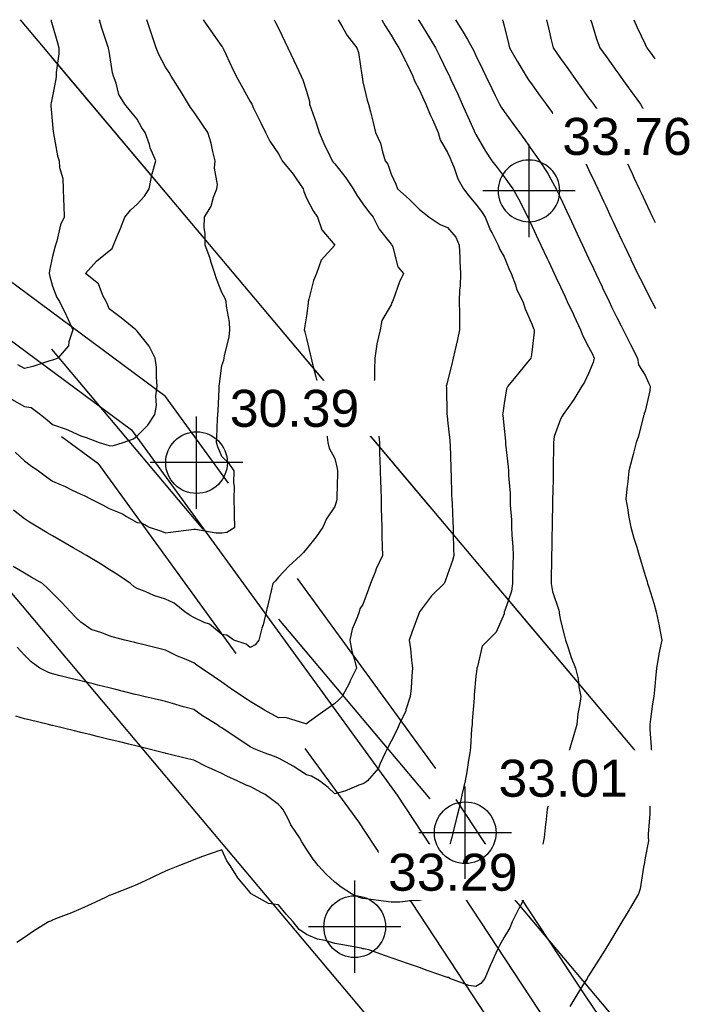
# Model space of a CAD drawing. Header units: feet. Extents: x 3864848 to 3865083, y 295718 to 295949.
# Tile 7 of 7: x 3865001 to 3865072, y 295844 to 295949. Entities that reach past the tile are written whole.
import ezdxf

# ---------------------------------------------------------------- set-up
doc = ezdxf.new("R2010")
doc.units = ezdxf.units.FT
doc.header["$LTSCALE"] = 100
doc.header["$MEASUREMENT"] = 0
doc.linetypes.add('HIDDEN', pattern=[0.375, 0.25, -0.125])
for name, color, linetype in [('C-TOPO-Primaire', 3, 'CONTINUOUS'), ('C-TOPO-Secondaire', 42, 'CONTINUOUS'), ('CL', 4, 'CONTINUOUS'), ('DASH', 3, 'HIDDEN'), ('RPROP', 1, 'CONTINUOUS')]:
    doc.layers.add(name, color=color, linetype=linetype)
doc.layers.add('G-ANNO-DIMS', color=1, linetype='CONTINUOUS', lineweight=30)
doc.styles.add('Arial', font='arial.ttf', dxfattribs={"height": 1200})

# ---------------------------------------------------------------- blocks, each defined once
blk = doc.blocks.new('Cotes d_élévation - Cote d_élévation - Cible remplie-175860-Plan Masse')
at = {"layer": 'G-ANNO-DIMS'}
for p, q in [((0, -3), (0, 3)), ((3, 0), (-3, 0))]:
    blk.add_line(p, q, dxfattribs=at)
blk.add_circle((0, 0), 2, dxfattribs=at)

msp = doc.modelspace()

# ---------------------------------------------------------------- linework, layer by layer
at = {"layer": 'C-TOPO-Primaire', "linetype": 'Continuous'}
for points, elevation in [([(3865000.89, 295903.05), (3865001.89, 295902.14), (3865002.51, 295901.68), (3865003.39, 295901.06), (3865004.25, 295900.42), (3865004.89, 295899.97), (3865006.21, 295899.38), (3865006.91, 295899.04), (3865007.89, 295898.58), (3865008.25, 295898.42), (3865008.98, 295898.06), (3865010.25, 295897.42), (3865010.89, 295897.04), (3865012.31, 295896.48), (3865012.74, 295896.21), (3865013.89, 295895.58), (3865014.34, 295895.51), (3865015.14, 295895.06), (3865016.47, 295894.64), (3865016.89, 295894.45), (3865017.42, 295894.53), (3865019.65, 295894.81), (3865019.89, 295894.85), (3865020.09, 295894.86), (3865022.28, 295894.45), (3865022.89, 295894.48), (3865023.41, 295894.54), (3865024.27, 295895.06), (3865024.22, 295896.39), (3865024.24, 295896.71), (3865024.2, 295898.06), (3865024.22, 295899.39), (3865024.17, 295899.78), (3865024.2, 295901.06), (3865023.66, 295901.83), (3865022.89, 295902.6), (3865022.46, 295903.63), (3865022.33, 295904.06), (3865022.36, 295904.59), (3865022.42, 295906.59), (3865022.45, 295907.06), (3865022.49, 295907.46), (3865022.59, 295909.76), (3865022.61, 295910.06), (3865022.62, 295910.33), (3865022.89, 295912.26), (3865023.1, 295912.85), (3865023.13, 295913.06), (3865023.16, 295913.33), (3865023.66, 295915.29), (3865023.73, 295916.06), (3865023.69, 295916.86), (3865023.38, 295918.57), (3865023.34, 295919.06), (3865023.22, 295919.39), (3865022.89, 295920.02), (3865022.31, 295921.48), (3865022.12, 295922.06), (3865021.74, 295923.21), (3865021.59, 295923.76), (3865021.1, 295925.06), (3865021.12, 295926.29), (3865021, 295926.95), (3865021.03, 295928.06), (3865021.74, 295929.21), (3865022.01, 295930.18), (3865022.36, 295931.06), (3865022.43, 295931.52), (3865022.11, 295933.28), (3865022.17, 295934.06), (3865021.92, 295935.03), (3865021.74, 295935.91), (3865021.41, 295937.06), (3865020.79, 295937.95), (3865019.89, 295939.24), (3865019.56, 295939.73), (3865019.32, 295940.06), (3865018.47, 295941.48), (3865018.41, 295941.58), (3865017.51, 295943.06), (3865017.28, 295943.45), (3865016.89, 295944.01), (3865016.18, 295945.35), (3865015.9, 295946.06), (3865015.39, 295947.56), (3865014.89, 295949.06)], 100), ([(3865043.77, 295949.06), (3865043.82, 295948.99), (3865043.89, 295948.87), (3865044.96, 295947.12), (3865045.61, 295946.06), (3865046.03, 295945.2), (3865046.89, 295943.45), (3865047.02, 295943.19), (3865047.08, 295943.06), (3865047.24, 295942.71), (3865047.96, 295941.13), (3865048.44, 295940.06), (3865048.89, 295939.06), (3865049.71, 295937.24), (3865049.79, 295937.06), (3865049.82, 295936.99), (3865049.89, 295936.85), (3865050.91, 295935.08), (3865051.6, 295934.06), (3865052.16, 295933.32), (3865052.89, 295932.35), (3865053.43, 295931.6), (3865053.81, 295931.06), (3865054.58, 295929.74), (3865054.93, 295929.02), (3865055.43, 295928.06), (3865055.57, 295927.74), (3865055.89, 295927.06), (3865056.52, 295925.69), (3865056.82, 295925.06), (3865057.48, 295923.65), (3865057.64, 295923.31), (3865058.23, 295922.06), (3865058.44, 295921.61), (3865058.89, 295920.63), (3865059.39, 295919.56), (3865059.62, 295919.06), (3865060.26, 295917.69), (3865060.34, 295917.51), (3865061.02, 295916.06), (3865061.27, 295915.44), (3865061.89, 295914.26), (3865062.29, 295913.46), (3865062.49, 295913.06), (3865062.37, 295912.58), (3865061.89, 295911.4), (3865061.46, 295910.49), (3865061.16, 295910.06), (3865060.31, 295908.64), (3865059.87, 295908.04), (3865059.18, 295907.06), (3865059.08, 295906.87), (3865058.89, 295906.56), (3865058.22, 295904.73), (3865058.14, 295904.06), (3865058.15, 295903.32), (3865058.11, 295901.84), (3865058.13, 295901.06), (3865058.1, 295900.27), (3865058.08, 295898.87), (3865058.05, 295898.06), (3865058.04, 295897.21), (3865058.02, 295895.93), (3865058, 295895.06), (3865057.99, 295894.15), (3865057.96, 295892.99), (3865057.95, 295892.06), (3865057.93, 295891.1), (3865057.92, 295890.03), (3865057.9, 295889.06), (3865058.05, 295888.21), (3865058.71, 295886.24), (3865058.75, 295886.06), (3865058.76, 295885.92), (3865058.89, 295885.12), (3865059.31, 295883.48), (3865059.41, 295883.06), (3865059.71, 295882.24), (3865060.04, 295881.21), (3865060.5, 295880.06), (3865060.77, 295878.94), (3865060.86, 295878.09), (3865061.06, 295877.06), (3865060.93, 295876.1), (3865060.75, 295875.2), (3865060.62, 295874.06), (3865060.23, 295872.72), (3865060.1, 295872.27), (3865059.75, 295871.06), (3865059.55, 295870.4), (3865058.89, 295868.5), (3865058.75, 295868.2), (3865058.68, 295868.06), (3865058.53, 295867.7), (3865057.81, 295866.14), (3865057.46, 295865.06), (3865057.32, 295863.63), (3865057.3, 295863.47), (3865057.16, 295862.06), (3865056.95, 295861), (3865056.67, 295859.83), (3865056.5, 295859.06), (3865056.32, 295858.63), (3865055.89, 295857.67), (3865055.42, 295856.53), (3865055.27, 295856.06), (3865054.64, 295854.81), (3865054.47, 295854.48), (3865053.76, 295853.06), (3865053.5, 295852.45), (3865052.89, 295851.44), (3865052.41, 295850.54), (3865052.16, 295850.06), (3865051.57, 295848.73), (3865051.46, 295848.49), (3865050.84, 295847.06), (3865050.43, 295846.52), (3865049.89, 295846.2), (3865049.14, 295846.31), (3865047.13, 295847.06), (3865046.97, 295847.14), (3865046.89, 295847.14), (3865046.76, 295847.19), (3865044.73, 295847.9), (3865043.89, 295848.2), (3865042.51, 295848.68), (3865042.14, 295848.81), (3865040.89, 295849.25), (3865040.28, 295849.45), (3865038.61, 295850.06), (3865038.03, 295850.2), (3865037.89, 295850.22), (3865037.69, 295850.26), (3865035.52, 295850.68), (3865034.89, 295850.78), (3865033.87, 295851.08), (3865033.05, 295851.22), (3865031.89, 295851.71), (3865031.09, 295852.26), (3865030.47, 295853.06), (3865029.73, 295853.9), (3865028.89, 295854.88), (3865027.86, 295855.03), (3865026, 295856.06), (3865025.93, 295856.1), (3865025.89, 295856.19), (3865024.58, 295857.75), (3865023.76, 295859.06), (3865023.41, 295859.57), (3865022.89, 295860.75), (3865021.64, 295860.32), (3865020.84, 295860.01), (3865019.89, 295859.66), (3865019.47, 295859.48), (3865018.39, 295859.06), (3865017.31, 295858.64), (3865016.89, 295858.46), (3865015.77, 295857.93), (3865015.25, 295857.7), (3865013.89, 295857.06), (3865013.19, 295856.76), (3865011.39, 295856.06), (3865011.03, 295855.92), (3865010.89, 295855.86), (3865010.52, 295855.68), (3865008.98, 295854.97), (3865007.89, 295854.46), (3865006.91, 295854.04), (3865005.21, 295853.38), (3865004.89, 295853.25), (3865004.76, 295853.19), (3865004.46, 295853.06), (3865002.86, 295852.09), (3865001.89, 295851.42), (3865001.08, 295850.87)], 110), ([(3865066.71, 295949.06), (3865067.06, 295948.23), (3865067.89, 295946.47), (3865068.02, 295946.19), (3865068.09, 295946.06), (3865068.6, 295945.35), (3865068.93, 295944.89)], 120)]:
    msp.add_lwpolyline(points, dxfattribs=dict(at, elevation=elevation))
at = {"layer": 'C-TOPO-Secondaire', "linetype": 'Continuous'}
for points, elevation in [([(3865000.52, 295908.69), (3865001.89, 295907.92), (3865002.62, 295907.79), (3865003.59, 295907.06), (3865004.31, 295906.48), (3865004.89, 295906), (3865006.33, 295905.5), (3865006.57, 295905.38), (3865007.89, 295904.8), (3865008.45, 295904.62), (3865009.82, 295904.06), (3865010.65, 295903.82), (3865010.89, 295903.74), (3865011.24, 295903.71), (3865012.39, 295904.06), (3865013.48, 295904.47), (3865013.89, 295904.77), (3865015.03, 295905.92), (3865015.74, 295907.06), (3865015.95, 295908), (3865015.87, 295909.04), (3865016.01, 295910.06), (3865015.92, 295911.03), (3865015.92, 295912.09), (3865015.8, 295913.06), (3865015.15, 295914.32), (3865013.89, 295915.93), (3865013.82, 295915.99), (3865013.73, 295916.06), (3865012.16, 295917.33), (3865010.89, 295918.31), (3865010.68, 295918.85), (3865010.59, 295919.06), (3865010.23, 295919.72), (3865009.78, 295920.95), (3865008.4, 295922.06), (3865009.57, 295923.38), (3865010.89, 295924.46), (3865011.22, 295924.73), (3865011.36, 295925.06), (3865011.69, 295925.85), (3865012.12, 295926.83), (3865012.58, 295928.06), (3865013.17, 295928.78), (3865013.89, 295929.42), (3865014.65, 295930.3), (3865015.17, 295931.06), (3865015.44, 295932.51), (3865015.49, 295932.66), (3865015.85, 295934.06), (3865015.27, 295935.44), (3865015.18, 295935.77), (3865014.74, 295937.06), (3865014.39, 295937.56), (3865013.89, 295938.47), (3865013.16, 295939.33), (3865012.56, 295940.06), (3865011.93, 295941.1), (3865011.63, 295942.32), (3865011.35, 295943.06), (3865011.25, 295943.42), (3865010.89, 295945.71), (3865010.84, 295946.01), (3865010.83, 295946.06), (3865010.81, 295946.14), (3865010.09, 295948.26), (3865009.87, 295949.06)], 98), ([(3865028.44, 295949.06), (3865028.6, 295948.77), (3865028.89, 295948.16), (3865029.57, 295946.73), (3865029.9, 295946.06), (3865030.55, 295944.72), (3865030.82, 295944.13), (3865031.33, 295943.06), (3865031.5, 295942.67), (3865031.89, 295941.46), (3865032.2, 295940.37), (3865032.22, 295940.06), (3865032.38, 295939.57), (3865032.92, 295938.09), (3865033.23, 295937.06), (3865033.72, 295935.89), (3865034.36, 295934.59), (3865034.61, 295934.06), (3865034.72, 295933.89), (3865034.89, 295933.71), (3865036.05, 295932.22), (3865036.85, 295931.06), (3865037.22, 295930.39), (3865037.89, 295929.46), (3865038.48, 295928.64), (3865038.96, 295928.06), (3865039.6, 295926.77), (3865040.89, 295925.17), (3865040.94, 295925.11), (3865041, 295925.06), (3865041.08, 295924.87), (3865041.59, 295922.76), (3865042.21, 295922.06), (3865041.78, 295921.17), (3865041.1, 295919.27), (3865041.02, 295919.06), (3865040.97, 295918.98), (3865040.89, 295918.73), (3865039.91, 295917.04), (3865039.72, 295916.06), (3865039.38, 295914.57), (3865039.38, 295914.55), (3865039.15, 295913.06), (3865039.1, 295911.85), (3865039.13, 295911.3), (3865039.09, 295910.06), (3865039.22, 295908.73), (3865039.26, 295908.43), (3865039.39, 295907.06), (3865039.51, 295905.68), (3865039.52, 295905.43), (3865039.63, 295904.06), (3865039.66, 295902.83), (3865039.68, 295902.27), (3865039.72, 295901.06), (3865039.75, 295899.92), (3865039.78, 295899.17), (3865039.81, 295898.06), (3865039.83, 295897), (3865039.86, 295896.1), (3865039.88, 295895.06), (3865039.9, 295894.07), (3865039.93, 295893.02), (3865039.95, 295892.06), (3865039.31, 295890.64), (3865039.22, 295890.39), (3865038.68, 295889.06), (3865038.47, 295888.48), (3865037.89, 295886.85), (3865037.57, 295886.38), (3865037.47, 295886.06), (3865037.28, 295885.45), (3865036.74, 295884.21), (3865036.49, 295883.06), (3865036.71, 295881.88), (3865037, 295880.95), (3865037.21, 295880.06), (3865036.53, 295878.7), (3865036.44, 295878.51), (3865035.66, 295877.06), (3865035.29, 295876.67), (3865034.89, 295876.3), (3865033.58, 295875.37), (3865032.21, 295874.38), (3865031.89, 295874.15), (3865031.81, 295874.14), (3865029.64, 295874.81), (3865028.89, 295874.79), (3865027.41, 295875.58), (3865027.3, 295875.65), (3865025.89, 295876.5), (3865025.56, 295876.73), (3865025.08, 295877.06), (3865023.78, 295877.95), (3865022.89, 295878.56), (3865022, 295879.17), (3865020.7, 295880.06), (3865020.22, 295880.39), (3865019.89, 295880.62), (3865018.9, 295881.05), (3865018.18, 295881.34), (3865016.89, 295881.99), (3865016.03, 295882.2), (3865014.33, 295882.62), (3865013.89, 295882.73), (3865013.63, 295882.79), (3865012.56, 295883.06), (3865011.23, 295883.39), (3865010.89, 295883.49), (3865010.13, 295883.82), (3865009, 295884.17), (3865007.89, 295884.95), (3865007.33, 295885.5), (3865006.8, 295886.06), (3865005.88, 295887.04), (3865004.89, 295888.03), (3865004.37, 295888.54), (3865003.81, 295889.06), (3865002.6, 295889.76), (3865001.89, 295890.17), (3865000.7, 295890.87)], 104), ([(3865020.88, 295949.06), (3865021.71, 295947.88), (3865022.89, 295946.22), (3865022.96, 295946.12), (3865022.99, 295946.06), (3865023.08, 295945.87), (3865023.92, 295944.09), (3865024.39, 295943.06), (3865024.93, 295942.1), (3865025.89, 295940.37), (3865026, 295940.17), (3865026.06, 295940.06), (3865026.22, 295939.73), (3865026.99, 295938.16), (3865027.51, 295937.06), (3865027.98, 295936.15), (3865028.89, 295934.77), (3865029.15, 295934.32), (3865029.28, 295934.06), (3865030.47, 295932.64), (3865030.75, 295932.2), (3865031.52, 295931.06), (3865031.6, 295930.77), (3865031.89, 295930.06), (3865032.58, 295928.74), (3865033.04, 295928.06), (3865033.53, 295926.7), (3865034.89, 295925.06), (3865033.46, 295923.49), (3865032.96, 295922.06), (3865032.64, 295921.31), (3865032.15, 295919.31), (3865032.06, 295919.06), (3865032.06, 295918.89), (3865031.89, 295917.56), (3865031.68, 295916.27), (3865031.64, 295916.06), (3865031.69, 295915.86), (3865031.89, 295915.15), (3865032.29, 295913.46), (3865032.38, 295913.06), (3865032.54, 295912.41), (3865032.89, 295911.06), (3865033.13, 295910.06), (3865033.42, 295908.59), (3865033.43, 295908.52), (3865033.7, 295907.06), (3865033.8, 295905.97), (3865034.05, 295904.91), (3865034.15, 295904.06), (3865034.3, 295903.47), (3865034.89, 295902.36), (3865035.15, 295901.32), (3865035.19, 295901.06), (3865035.18, 295900.77), (3865035.1, 295898.27), (3865035.1, 295898.06), (3865035.08, 295897.87), (3865034.89, 295897.25), (3865034, 295895.95), (3865033.61, 295895.06), (3865032.9, 295894.05), (3865031.89, 295892.75), (3865031.57, 295892.38), (3865031.25, 295892.06), (3865030.02, 295890.93), (3865028.89, 295889.74), (3865028.6, 295889.35), (3865028.31, 295889.06), (3865028.13, 295888.3), (3865027.85, 295887.1), (3865027.61, 295886.06), (3865027.26, 295884.69), (3865027.14, 295884.31), (3865026.8, 295883.06), (3865026.42, 295882.53), (3865025.89, 295882.27), (3865025.46, 295882.62), (3865024.16, 295883.06), (3865023.42, 295883.59), (3865022.89, 295883.64), (3865021.57, 295884.74), (3865021.02, 295884.93), (3865019.89, 295885.47), (3865019.52, 295885.68), (3865018.93, 295886.06), (3865017.8, 295886.97), (3865016.89, 295887.4), (3865015.64, 295887.81), (3865014.73, 295888.22), (3865013.89, 295888.55), (3865013.56, 295888.72), (3865013.16, 295889.06), (3865011.82, 295889.99), (3865010.89, 295890.57), (3865009.99, 295891.15), (3865008.48, 295892.06), (3865008.11, 295892.28), (3865007.89, 295892.4), (3865007.07, 295892.88), (3865006.21, 295893.38), (3865004.89, 295894.15), (3865004.31, 295894.48), (3865003.32, 295895.06), (3865002.43, 295895.6), (3865001.89, 295895.96), (3865000.72, 295896.88)], 102), ([(3865039.88, 295949.06), (3865040.24, 295948.41), (3865040.89, 295947.4), (3865041.4, 295946.57), (3865041.71, 295946.06), (3865042.44, 295944.61), (3865042.54, 295944.41), (3865043.21, 295943.06), (3865043.38, 295942.55), (3865043.89, 295941.56), (3865044.36, 295940.53), (3865044.57, 295940.06), (3865045.08, 295938.87), (3865045.27, 295938.43), (3865045.88, 295937.06), (3865046.11, 295936.28), (3865046.89, 295934.92), (3865047.16, 295934.33), (3865047.28, 295934.06), (3865047.55, 295933.4), (3865047.96, 295932.13), (3865048.58, 295931.06), (3865049.16, 295930.33), (3865049.89, 295929.43), (3865050.48, 295928.65), (3865050.87, 295928.06), (3865051.46, 295926.63), (3865051.62, 295926.33), (3865052.26, 295925.06), (3865052.43, 295924.6), (3865052.89, 295923.84), (3865053.41, 295922.58), (3865053.65, 295922.06), (3865054.1, 295920.85), (3865054.22, 295920.39), (3865054.89, 295919.06), (3865055.13, 295918.3), (3865055.89, 295916.61), (3865056.02, 295916.19), (3865056.08, 295916.06), (3865056.11, 295915.84), (3865055.89, 295913.96), (3865055.77, 295913.18), (3865055.74, 295913.06), (3865055.07, 295912.24), (3865054.46, 295911.49), (3865053.3, 295910.06), (3865053.16, 295909.79), (3865052.89, 295908.21), (3865052.76, 295907.19), (3865052.74, 295907.06), (3865052.76, 295906.93), (3865052.89, 295905.56), (3865053.03, 295904.2), (3865053.04, 295904.06), (3865053.06, 295903.89), (3865053.32, 295901.49), (3865053.36, 295901.06), (3865053.37, 295900.58), (3865053.54, 295898.7), (3865053.54, 295898.06), (3865053.56, 295897.39), (3865053.68, 295895.85), (3865053.7, 295895.06), (3865053.73, 295894.23), (3865053.82, 295892.99), (3865053.85, 295892.06), (3865053.83, 295891.12), (3865053.8, 295889.97), (3865053.78, 295889.06), (3865053.68, 295888.27), (3865052.93, 295886.1), (3865052.92, 295886.06), (3865052.92, 295886.03), (3865052.89, 295885.86), (3865052.04, 295883.91), (3865051.21, 295883.06), (3865050.56, 295882.39), (3865050.08, 295880.25), (3865050, 295880.06), (3865050, 295879.95), (3865049.89, 295879.2), (3865049.71, 295877.24), (3865049.71, 295877.06), (3865049.7, 295876.87), (3865049.5, 295874.45), (3865049.49, 295874.06), (3865049.43, 295873.6), (3865049.34, 295871.61), (3865049.26, 295871.06), (3865049.12, 295870.29), (3865048.92, 295869.03), (3865048.74, 295868.06), (3865048.42, 295866.59), (3865048.41, 295866.54), (3865048.07, 295865.06), (3865047.85, 295864.1), (3865047.47, 295862.64), (3865047.33, 295862.06), (3865047.25, 295861.7), (3865046.89, 295860.29), (3865046.64, 295859.31), (3865046.54, 295859.06), (3865046.28, 295858.45), (3865045.83, 295857.12), (3865045.22, 295856.06), (3865044.49, 295855.47), (3865043.89, 295855.36), (3865043.19, 295855.36), (3865041.8, 295855.15), (3865040.89, 295855.15), (3865040.09, 295855.26), (3865038.48, 295855.47), (3865037.89, 295855.55), (3865037.49, 295855.66), (3865036.67, 295856.06), (3865035.58, 295856.75), (3865034.89, 295857.28), (3865033.99, 295858.16), (3865033.14, 295859.06), (3865032.59, 295859.76), (3865031.89, 295860.79), (3865031.4, 295861.57), (3865031.15, 295862.06), (3865030.23, 295863.4), (3865029.92, 295864.03), (3865029.36, 295865.06), (3865029.15, 295865.32), (3865028.89, 295865.57), (3865027.48, 295866.64), (3865027.15, 295866.8), (3865025.89, 295867.48), (3865025.46, 295867.63), (3865024.51, 295868.06), (3865023.4, 295868.56), (3865022.89, 295868.86), (3865021.46, 295869.49), (3865021.36, 295869.53), (3865019.89, 295870.27), (3865019.26, 295870.42), (3865016.96, 295870.99), (3865016.89, 295871), (3865016.85, 295871.02), (3865016.67, 295871.06), (3865014.44, 295871.61), (3865013.89, 295871.75), (3865012.98, 295871.97), (3865012.04, 295872.21), (3865010.89, 295872.49), (3865009.63, 295872.8), (3865008.99, 295872.96), (3865007.89, 295873.23), (3865007.23, 295873.4), (3865005.03, 295873.92), (3865004.89, 295873.95), (3865004.8, 295873.97), (3865004.45, 295874.06), (3865002.4, 295874.57), (3865001.89, 295874.69), (3865000.98, 295874.97)], 108), ([(3865035.24, 295949.06), (3865035.76, 295948.19), (3865036.2, 295947.37), (3865037.24, 295946.06), (3865037.4, 295945.57), (3865037.78, 295943.17), (3865037.81, 295943.06), (3865037.81, 295942.97), (3865037.89, 295942.46), (3865038.32, 295940.49), (3865038.48, 295940.06), (3865038.68, 295939.27), (3865038.96, 295938.13), (3865039.24, 295937.06), (3865039.75, 295935.91), (3865039.96, 295935), (3865040.26, 295934.06), (3865040.53, 295933.7), (3865040.89, 295932.64), (3865041.39, 295931.56), (3865041.55, 295931.06), (3865042.79, 295929.96), (3865043.89, 295928.87), (3865044.35, 295928.52), (3865044.92, 295928.06), (3865046.11, 295927.28), (3865046.89, 295926.96), (3865047.76, 295925.93), (3865048.13, 295925.06), (3865048.2, 295923.75), (3865048.19, 295923.36), (3865048.27, 295922.06), (3865048.24, 295920.71), (3865048.16, 295920.33), (3865048.13, 295919.06), (3865048.16, 295917.79), (3865048.14, 295917.31), (3865048.17, 295916.06), (3865047.93, 295915.02), (3865047.65, 295913.82), (3865047.47, 295913.06), (3865047.38, 295912.57), (3865046.89, 295910.56), (3865046.78, 295910.17), (3865046.75, 295910.06), (3865046.76, 295909.92), (3865046.82, 295907.13), (3865046.82, 295907.06), (3865046.83, 295906.99), (3865046.89, 295906.46), (3865047.11, 295904.28), (3865047.13, 295904.06), (3865047.15, 295903.81), (3865047.22, 295901.39), (3865047.24, 295901.06), (3865047.27, 295900.68), (3865047.31, 295898.48), (3865047.34, 295898.06), (3865047.38, 295897.57), (3865047.43, 295895.6), (3865047.47, 295895.06), (3865047.48, 295894.47), (3865047.53, 295892.7), (3865047.54, 295892.06), (3865047.42, 295891.53), (3865046.89, 295890.02), (3865046.64, 295889.31), (3865046.52, 295889.06), (3865045.18, 295887.77), (3865043.89, 295886.06), (3865043.09, 295883.86), (3865042.8, 295883.06), (3865042.95, 295882.11), (3865043.04, 295880.91), (3865043.15, 295880.06), (3865043.07, 295879.24), (3865043.02, 295877.93), (3865042.92, 295877.06), (3865042.46, 295875.63), (3865042.44, 295875.51), (3865041.75, 295874.06), (3865041.49, 295873.46), (3865040.89, 295872.28), (3865040.48, 295871.47), (3865040.24, 295871.06), (3865039.67, 295869.84), (3865039.54, 295869.41), (3865038.36, 295868.06), (3865038.09, 295867.86), (3865037.89, 295867.77), (3865037.44, 295867.6), (3865035.97, 295866.99), (3865034.89, 295866.68), (3865034.2, 295867.36), (3865033.28, 295868.06), (3865032.42, 295868.59), (3865031.89, 295868.71), (3865030.47, 295869.64), (3865030.14, 295869.81), (3865028.89, 295870.5), (3865028.49, 295870.66), (3865027.39, 295871.06), (3865026.31, 295871.48), (3865025.89, 295871.68), (3865024.47, 295872.64), (3865023.97, 295872.98), (3865022.89, 295873.72), (3865022.67, 295873.84), (3865022.34, 295874.06), (3865020.84, 295875.01), (3865019.89, 295875.68), (3865018.79, 295875.96), (3865017.65, 295876.3), (3865016.89, 295876.51), (3865016.45, 295876.62), (3865014.58, 295877.06), (3865014.02, 295877.19), (3865013.89, 295877.22), (3865013.67, 295877.28), (3865011.62, 295877.79), (3865010.89, 295877.97), (3865009.68, 295878.27), (3865009.21, 295878.38), (3865007.89, 295878.71), (3865006.81, 295878.98), (3865005.7, 295879.25), (3865004.89, 295879.45), (3865004.44, 295879.61), (3865003.54, 295880.06), (3865002.59, 295880.75), (3865001.89, 295881.43), (3865001.12, 295882.29)], 106), ([(3865004.73, 295949.06), (3865004.75, 295948.91), (3865004.89, 295948.44), (3865005.42, 295946.59), (3865005.55, 295946.06), (3865005.54, 295945.41), (3865005.27, 295943.44), (3865005.27, 295943.06), (3865005.23, 295942.72), (3865004.89, 295940.94), (3865004.74, 295940.21), (3865004.7, 295940.06), (3865004.71, 295939.88), (3865004.89, 295937.92), (3865004.96, 295937.13), (3865004.97, 295937.06), (3865004.99, 295936.96), (3865005.4, 295934.57), (3865005.59, 295934.06), (3865005.62, 295933.33), (3865005.99, 295932.16), (3865006.02, 295931.06), (3865006.04, 295929.92), (3865006.09, 295929.26), (3865006.11, 295928.06), (3865005.73, 295927.22), (3865005.34, 295925.51), (3865005.19, 295925.06), (3865005.13, 295924.82), (3865004.89, 295923.85), (3865004.56, 295922.39), (3865004.53, 295922.06), (3865004.58, 295921.75), (3865004.89, 295920.7), (3865005.34, 295919.51), (3865005.63, 295919.06), (3865006.33, 295917.62), (3865006.37, 295917.54), (3865007.03, 295916.06), (3865006.6, 295914.77), (3865006.59, 295914.36), (3865005.43, 295913.06), (3865005.07, 295912.89), (3865004.89, 295912.85), (3865004.6, 295912.77), (3865002.78, 295912.17), (3865001.89, 295911.96), (3865001.18, 295912.35)], 96), ([(3865047.74, 295949.06), (3865048.56, 295947.73), (3865048.99, 295946.96), (3865049.5, 295946.06), (3865049.63, 295945.8), (3865049.89, 295945.26), (3865050.61, 295943.78), (3865050.96, 295943.06), (3865051.58, 295941.75), (3865051.96, 295940.99), (3865052.42, 295940.06), (3865052.59, 295939.76), (3865052.89, 295939.28), (3865053.83, 295938), (3865054.52, 295937.06), (3865055.09, 295936.26), (3865055.89, 295935.14), (3865056.34, 295934.51), (3865056.67, 295934.06), (3865057.54, 295932.7), (3865057.87, 295932.08), (3865058.45, 295931.06), (3865058.59, 295930.76), (3865058.89, 295930.11), (3865059.54, 295928.71), (3865059.84, 295928.06), (3865060.49, 295926.66), (3865060.67, 295926.28), (3865061.25, 295925.06), (3865061.45, 295924.62), (3865061.89, 295923.68), (3865062.4, 295922.57), (3865062.64, 295922.06), (3865063.31, 295920.64), (3865063.36, 295920.53), (3865064.06, 295919.06), (3865064.33, 295918.5), (3865064.89, 295917.38), (3865065.33, 295916.5), (3865065.56, 295916.06), (3865066.23, 295914.72), (3865066.34, 295914.51), (3865067.07, 295913.06), (3865067.18, 295912.35), (3865067.89, 295911.23), (3865068.26, 295910.43), (3865068.44, 295910.06), (3865068.38, 295909.57), (3865067.89, 295907.41), (3865067.8, 295907.15), (3865067.78, 295907.06), (3865067.73, 295906.9), (3865067.19, 295904.76), (3865066.93, 295904.06), (3865066.61, 295902.78), (3865066.53, 295902.42), (3865066.16, 295901.06), (3865066.04, 295899.91), (3865065.96, 295899.13), (3865065.85, 295898.06), (3865066.05, 295896.9), (3865066.13, 295896.29), (3865066.37, 295895.06), (3865066.71, 295893.88), (3865067, 295892.95), (3865067.27, 295892.06), (3865067.41, 295891.58), (3865067.89, 295889.94), (3865068.1, 295889.27), (3865068.16, 295889.06), (3865068.28, 295888.67), (3865068.81, 295886.98), (3865069.06, 295886.06), (3865069.37, 295884.58), (3865069.38, 295884.55), (3865069.66, 295883.06), (3865069.36, 295881.59), (3865069.36, 295881.53), (3865069.12, 295880.06), (3865068.98, 295878.97), (3865068.93, 295878.1), (3865068.82, 295877.06), (3865068.69, 295876.26), (3865068.47, 295874.64), (3865068.38, 295874.06), (3865068.41, 295873.54), (3865068.52, 295871.69), (3865068.56, 295871.06), (3865068.56, 295870.39), (3865068.49, 295868.66), (3865068.49, 295868.06), (3865068.49, 295867.46), (3865068.4, 295865.57), (3865068.4, 295865.06), (3865068.39, 295864.56), (3865068.22, 295862.39), (3865068.21, 295862.06), (3865068.24, 295861.71), (3865067.89, 295859.88), (3865067.78, 295859.17), (3865067.75, 295859.06), (3865067.71, 295858.88), (3865067.36, 295856.59), (3865067.2, 295856.06), (3865066.34, 295854.61), (3865066.18, 295854.35), (3865065.41, 295853.06), (3865065.22, 295852.73), (3865064.89, 295852.19), (3865064.09, 295850.86), (3865063.6, 295850.06), (3865062.94, 295849.01), (3865061.89, 295847.34), (3865061.78, 295847.17), (3865061.72, 295847.06), (3865061.44, 295846.61), (3865060.64, 295845.31), (3865059.87, 295844.06)], 112), ([(3865052.69, 295949.06), (3865052.76, 295948.93), (3865052.89, 295948.42), (3865053.37, 295946.54), (3865053.48, 295946.06), (3865054.3, 295944.65), (3865054.37, 295944.53), (3865055.25, 295943.06), (3865055.5, 295942.67), (3865055.89, 295942.12), (3865056.75, 295940.92), (3865057.38, 295940.06), (3865058.01, 295939.18), (3865058.89, 295937.94), (3865059.26, 295937.43), (3865059.52, 295937.06), (3865060.47, 295935.64), (3865060.71, 295935.24), (3865061.43, 295934.06), (3865061.59, 295933.76), (3865061.89, 295933.12), (3865062.55, 295931.72), (3865062.86, 295931.06), (3865063.5, 295929.67), (3865063.7, 295929.25), (3865064.25, 295928.06), (3865064.46, 295927.62), (3865064.89, 295926.7), (3865065.42, 295925.58), (3865065.66, 295925.06), (3865066.36, 295923.59), (3865066.38, 295923.55), (3865067.1, 295922.06), (3865067.36, 295921.53), (3865067.89, 295920.49), (3865068.37, 295919.54), (3865068.62, 295919.06), (3865068.99, 295918.32)], 114), ([(3865057.39, 295949.06), (3865057.69, 295947.86), (3865057.88, 295947.07), (3865058.13, 295946.06), (3865058.43, 295945.6), (3865058.89, 295944.94), (3865059.68, 295943.85), (3865060.24, 295943.06), (3865060.93, 295942.1), (3865061.89, 295940.76), (3865062.18, 295940.35), (3865062.39, 295940.06), (3865063.42, 295938.59), (3865063.52, 295938.43), (3865064.44, 295937.06), (3865064.6, 295936.77), (3865064.89, 295936.17), (3865065.57, 295934.73), (3865065.88, 295934.06), (3865066.52, 295932.69), (3865066.74, 295932.21), (3865067.27, 295931.06), (3865067.47, 295930.64), (3865067.89, 295929.73), (3865068.42, 295928.59), (3865068.68, 295928.06), (3865068.97, 295927.47)], 116), ([(3865062.08, 295949.06), (3865062.18, 295948.78), (3865062.77, 295946.93), (3865063.09, 295946.06), (3865063.84, 295945.01), (3865064.89, 295943.55), (3865065.09, 295943.26), (3865065.24, 295943.06), (3865066.13, 295941.82), (3865066.35, 295941.52), (3865067.39, 295940.06), (3865067.58, 295939.75), (3865067.89, 295939.14), (3865068.57, 295937.73), (3865068.88, 295937.06), (3865068.95, 295936.93)], 118)]:
    msp.add_lwpolyline(points, dxfattribs=dict(at, elevation=elevation))
at = {"layer": 'CL'}
for p, q in [((3864977.77, 295931.74), (3865013.29, 295905.42)), ((3865013.29, 295905.42), (3865041.52, 295866.54)), ((3865041.52, 295866.54), (3865057.4, 295842.4))]:
    msp.add_line(p, q, dxfattribs=at)
at = {"layer": 'DASH'}
for p, q in [((3865069.1, 295868.61), (3865001.46, 295949.06)), ((3865069.16, 295837.45), (3864985.32, 295937.17)), ((3865016.88, 295908.98), (3864979.85, 295936.42)), ((3864975.69, 295927.05), (3865009.69, 295901.86)), ((3865045.63, 295869.39), (3865016.88, 295908.98)), ((3865009.69, 295901.86), (3865037.4, 295863.7)), ((3865061.55, 295845.19), (3865045.63, 295869.39)), ((3865037.4, 295863.7), (3865053.25, 295839.61)), ((3865069.17, 295834.1), (3865061.55, 295845.19))]:
    msp.add_line(p, q, dxfattribs=at)
at = {"layer": 'RPROP'}
for p, q in [((3865069.1, 295868.61), (3865001.46, 295949.06)), ((3864976.89, 295916.13), (3865069.23, 295806.29)), ((3864976.89, 295916.13), (3865069.23, 295806.29))]:
    msp.add_line(p, q, dxfattribs=at)

# ---------------------------------------------------------------- block references
at = {"layer": 'G-ANNO-DIMS', "extrusion": (0, 0, -1), "xscale": 1.64041994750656, "yscale": 1.64041994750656, "zscale": 1.64041994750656, "rotation": 180}
msp.add_blockref('Cotes d_élévation - Cote d_élévation - Cible remplie-175860-Plan Masse', (-3865055.54, 295930.85), dxfattribs=at)
at = {"layer": 'G-ANNO-DIMS', "xscale": 1.64041994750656, "yscale": 1.64041994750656, "zscale": 1.64041994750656}
for p in [(3865020.19, 295901.93), (3865037.01, 295852.56)]:
    msp.add_blockref('Cotes d_élévation - Cote d_élévation - Cible remplie-175860-Plan Masse', p, dxfattribs=at)

# ---------------------------------------------------------------- next in the draw order: texts
at = {"layer": 'G-ANNO-DIMS', "char_height": 3.937, "width": 16.4846, "attachment_point": 1, "line_spacing_factor": 0.941778, "style": 'Arial', "bg_fill": 3, "box_fill_scale": 1.25, "bg_fill_color": 256, "bg_fill_true_color": 13158600, "bg_fill_transparency": 0}
for s, insert in [('33.76', (3865059.09, 295938.61)), ('30.39', (3865023.73, 295909.68)), ('33.29', (3865040.56, 295860.32))]:
    msp.add_mtext(s, dxfattribs=dict(at, insert=insert))

# ---------------------------------------------------------------- next in the draw order: block references
at = {"layer": 'G-ANNO-DIMS', "xscale": 1.64041994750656, "yscale": 1.64041994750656, "zscale": 1.64041994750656}
msp.add_blockref('Cotes d_élévation - Cote d_élévation - Cible remplie-175860-Plan Masse', (3865048.76, 295862.56), dxfattribs=at)

# ---------------------------------------------------------------- next in the draw order: texts
at = {"layer": 'G-ANNO-DIMS', "insert": (3865052.3, 295870.32), "char_height": 3.937, "width": 16.4846, "attachment_point": 1, "line_spacing_factor": 0.941778, "style": 'Arial', "bg_fill": 3, "box_fill_scale": 1.25, "bg_fill_color": 256, "bg_fill_true_color": 13158600, "bg_fill_transparency": 0}
msp.add_mtext('33.01', dxfattribs=at)

doc.saveas('drawing.dxf')
